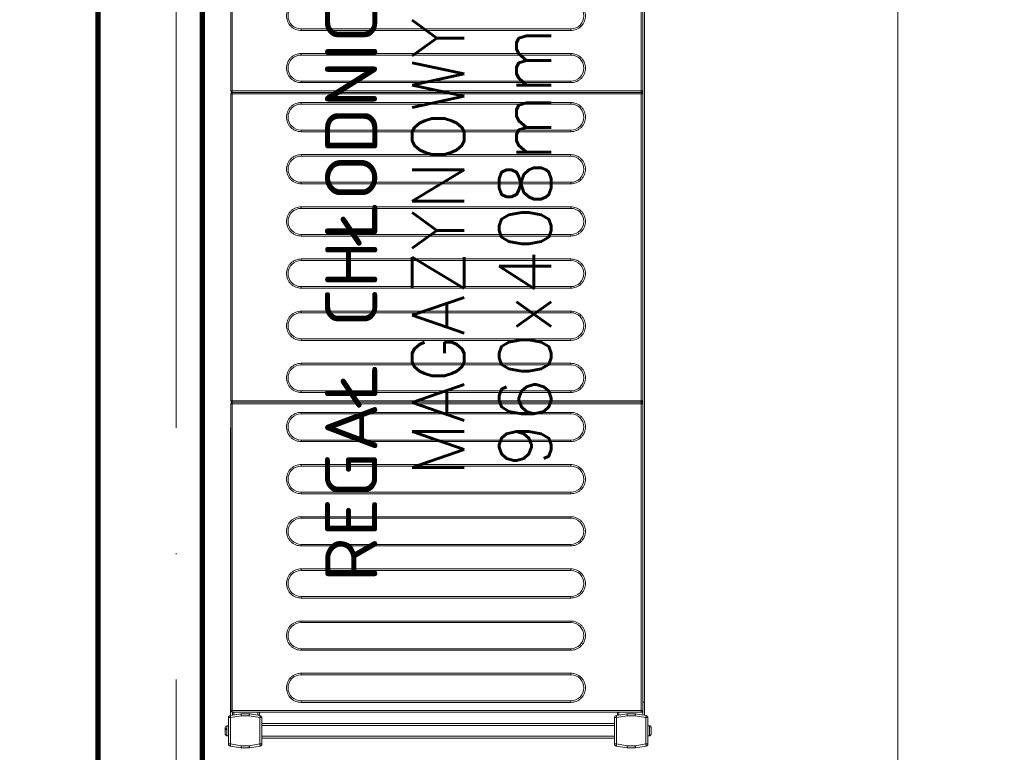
# Model space of a CAD drawing. Header units: millimetres. Extents: x -2074 to 12588, y -3630 to 101167.
# Tile 202 of 256: x 5195 to 5289, y -1590 to -1520. Entities that reach past the tile are written whole.
import ezdxf

# ---------------------------------------------------------------- set-up
doc = ezdxf.new("R2010")
doc.units = ezdxf.units.MM
doc.linetypes.add('ACAD_ISO10W100', pattern=[18, 12, -3, 0, -3])
for name, color, linetype, lineweight in [('SelinAr_BUD_osie', 8, 'ACAD_ISO10W100', 18), ('SelinAr_BUD_ściany', 7, 'Continuous', 25), ('SelinAr_WYP_komory', 8, 'Continuous', 18)]:
    doc.layers.add(name, color=color, linetype=linetype, lineweight=lineweight)
doc.styles.add('Arch-Dim', font='romans.shx', dxfattribs={"width": 0.75})
doc.styles.add('RomanS', font='romans.shx')
doc.dimstyles.new('Standard 50', dxfattribs={"dimscale": 20, "dimtxt": 0.18, "dimasz": 0.18, "dimexe": 0.18, "dimexo": 0.0625, "dimgap": 0.09, "dimtad": 1, "dimdec": 1, "dimzin": 0, "dimdsep": 46, "dimtxsty": 'Arch-Dim', "dimcen": 0.09, "dimclrd": 2, "dimclre": 2, "dimclrt": 1, "dimadec": 0, "dimazin": 0, "dimtfac": 1, "dimtdec": 1, "dimtofl": 0, "dimtmove": 0, "dimatfit": 3, "dimfxl": 0, "dimtolj": 1, "dimtzin": 0, "dimarcsym": 0})

# ---------------------------------------------------------------- blocks, each defined once
blk = doc.blocks.new('*D429')
at = {"color": 2, "lineweight": -2}
for p, q in [((41.25, 260), (80.249, 260)), ((76.649, 256.4), (76.649, 3.6)), ((41.25, 0), (80.249, 0))]:
    blk.add_line(p, q, dxfattribs=at)
at = {"color": 2}
for points in [[(76.049, 256.4), (77.249, 256.4), (76.649, 260)], [(76.049, 3.6), (77.249, 3.6), (76.649, 0)]]:
    blk.add_solid(points, dxfattribs=at)
at = {"layer": 'Defpoints', "color": 0}
for p in [(40, 260), (40, 0), (76.649, 0)]:
    blk.add_point(p, dxfattribs=at)
at = {"color": 1, "insert": (73.049, 130), "char_height": 3.6, "attachment_point": 5, "rotation": 90, "style": 'Arch-Dim'}
blk.add_mtext('\\A1;260.0', dxfattribs=at)
blk = doc.blocks.new('*U388')
at = {"ltscale": 4}
blk.add_line((0, 50), (0, -1730), dxfattribs=at)
blk = doc.blocks.new('*U450')
at = {"lineweight": 15}
for p, q in [((1.726, 0), (1.819, 0)), ((0.182, -0.465), (0, -1.5)), ((0.182, -0.474), (0, -1.509)), ((0.379, -0.509), (0.2, -1.526)), ((2.904, -0.3), (0.379, -0.3)), ((0.379, -0.309), (0.379, -0.509)), ((2.904, -0.309), (0.379, -0.309)), ((2.904, -0.509), (0.379, -0.509)), ((1.167, -0.15), (1.167, -0.3)), ((2.117, -0.15), (1.167, -0.15)), ((1.876, -0.12), (1.765, -0.12)), ((2.117, -0.3), (2.117, -0.15)), ((2.904, -0.509), (2.904, -0.309)), ((3.083, -1.526), (2.904, -0.509)), ((3.283, -1.5), (3.101, -0.465)), ((3.283, -1.509), (3.101, -0.474)), ((3.433, -0.675), (3.138, -0.675)), ((3.433, -0.825), (3.164, -0.825)), ((3.433, -0.665), (3.433, -39.865)), ((3.583, -0.665), (3.433, -0.665)), ((3.583, -0.559), (3.583, -0.515)), ((32.983, -0.515), (3.583, -0.515)), ((3.583, -0.665), (3.583, -0.559)), ((3.583, -0.665), (3.583, -39.865)), ((32.983, -0.665), (3.583, -0.665)), ((32.983, -0.515), (32.983, -0.559)), ((32.983, -0.559), (32.983, -0.665)), ((32.983, -39.865), (32.983, -0.665)), ((33.133, -0.665), (32.983, -0.665)), ((33.133, -39.865), (33.133, -0.665)), ((33.283, -0.665), (33.133, -0.665)), ((33.283, -0.559), (33.283, -0.515)), ((62.683, -0.515), (33.283, -0.515)), ((33.283, -0.665), (33.283, -0.559)), ((33.283, -0.665), (33.283, -39.865)), ((62.683, -0.665), (33.283, -0.665)), ((62.683, -0.515), (62.683, -0.559)), ((62.683, -0.559), (62.683, -0.665)), ((62.683, -39.865), (62.683, -0.665)), ((62.833, -0.665), (62.683, -0.665)), ((62.833, -39.865), (62.833, -0.665)), ((62.983, -0.665), (62.833, -0.665)), ((62.983, -0.559), (62.983, -0.515)), ((92.383, -0.515), (62.983, -0.515)), ((62.983, -0.665), (62.983, -0.559)), ((62.983, -0.665), (62.983, -39.865)), ((92.383, -0.665), (62.983, -0.665)), ((0, -1.5), (0, -2.3)), ((0, -1.509), (0, -2.291)), ((0.2, -1.526), (0.2, -2.291)), ((3.083, -2.291), (3.083, -1.526)), ((3.283, -1.509), (3.283, -1.5)), ((3.283, -2.291), (3.283, -1.509)), ((0, -2.291), (0.2, -2.291)), ((0, -2.3), (0, -2.302)), ((0.003, -2.326), (0.182, -3.343)), ((0.2, -2.291), (0.379, -3.309)), ((2.904, -3.309), (3.083, -2.291)), ((3.083, -2.291), (3.283, -2.291)), ((3.101, -3.343), (3.28, -2.326)), ((3.283, -2.375), (3.151, -3.125)), ((3.283, -2.3), (3.283, -2.291)), ((3.283, -2.3), (3.283, -2.375)), ((3.283, -2.301), (3.283, -2.3)), ((0.379, -3.309), (2.904, -3.309)), ((0.379, -3.309), (0.379, -3.509)), ((0.379, -3.509), (2.904, -3.509)), ((0.942, -3.509), (0.942, -37.3)), ((1.142, -3.509), (1.142, -37.3)), ((2.142, -3.509), (2.142, -37.3)), ((2.342, -3.509), (2.342, -37.3)), ((2.904, -3.509), (2.904, -3.309)), ((3.433, -3.275), (3.125, -3.275)), ((3.433, -3.125), (3.151, -3.125)), ((0.182, -37.465), (0, -38.5)), ((0, -38.5), (0.182, -37.465)), ((0.379, -37.5), (0.2, -38.517)), ((0.379, -37.3), (0.379, -37.5)), ((2.904, -37.3), (0.379, -37.3)), ((2.904, -37.5), (0.379, -37.5)), ((2.904, -37.5), (2.904, -37.3)), ((3.083, -38.517), (2.904, -37.5)), ((3.283, -38.5), (3.101, -37.465)), ((3.433, -37.575), (3.125, -37.575)), ((3.151, -37.725), (3.283, -38.475)), ((3.433, -37.725), (3.151, -37.725)), ((0, -38.5), (0, -39.283)), ((0, -39.3), (0, -38.5)), ((0.2, -38.517), (0.2, -39.283)), ((3.083, -39.283), (3.083, -38.517)), ((3.283, -38.475), (3.283, -38.5)), ((3.283, -39.283), (3.283, -38.5)), ((0, -39.283), (0.2, -39.283)), ((0.182, -40.335), (0, -39.3)), ((0.003, -39.317), (0.182, -40.335)), ((0.2, -39.283), (0.379, -40.3)), ((2.904, -40.3), (3.083, -39.283)), ((3.083, -39.283), (3.283, -39.283)), ((3.101, -40.335), (3.28, -39.317)), ((3.283, -39.3), (3.28, -39.317)), ((3.283, -39.283), (3.283, -39.3)), ((0.379, -40.3), (0.379, -40.5)), ((0.379, -40.3), (2.904, -40.3)), ((0.379, -40.5), (2.904, -40.5)), ((1.167, -40.5), (1.167, -40.65)), ((2.117, -40.65), (2.117, -40.5)), ((2.904, -40.5), (2.904, -40.3)), ((4.383, -40.175), (3.129, -40.175)), ((4.383, -40.025), (3.155, -40.025)), ((3.433, -39.865), (3.583, -39.865)), ((3.583, -39.865), (32.983, -39.865)), ((3.583, -39.865), (3.583, -40.012)), ((3.583, -40.012), (3.583, -40.015)), ((3.583, -40.015), (32.983, -40.015)), ((4.383, -40.015), (4.383, -40.025)), ((91.583, -40.025), (4.383, -40.025)), ((4.383, -40.025), (4.383, -40.175)), ((91.583, -40.175), (4.383, -40.175)), ((32.983, -39.865), (33.133, -39.865)), ((32.983, -40.012), (32.983, -39.865)), ((32.983, -40.015), (32.983, -40.012)), ((33.133, -39.865), (33.283, -39.865)), ((33.283, -39.865), (62.683, -39.865)), ((33.283, -39.865), (33.283, -40.012)), ((33.283, -40.012), (33.283, -40.015)), ((33.283, -40.015), (62.683, -40.015)), ((62.683, -39.865), (62.833, -39.865)), ((62.683, -40.012), (62.683, -39.865)), ((62.683, -40.015), (62.683, -40.012)), ((62.833, -39.865), (62.983, -39.865)), ((62.983, -39.865), (92.383, -39.865)), ((62.983, -39.865), (62.983, -40.012)), ((62.983, -40.012), (62.983, -40.015)), ((62.983, -40.015), (92.383, -40.015)), ((1.167, -40.65), (2.117, -40.65)), ((1.17, -40.68), (1.173, -40.68)), ((2.11, -40.68), (2.114, -40.68))]:
    blk.add_line(p, q, dxfattribs=at)
blk.add_line((0.379, -0.509), (30.666, -0.509))
at = {"color": 253, "lineweight": 15}
for p, q in [((4.363, -33.115), (4.363, -7.265)), ((4.363, -7.265), (4.513, -7.265)), ((4.513, -33.115), (4.513, -7.265)), ((7.013, -7.265), (7.013, -33.115)), ((7.163, -7.265), (7.013, -7.265)), ((7.163, -7.265), (7.163, -33.115)), ((9.363, -33.115), (9.363, -7.265)), ((9.363, -7.265), (9.513, -7.265)), ((9.513, -33.115), (9.513, -7.265)), ((12.013, -7.265), (12.013, -33.115)), ((12.163, -7.265), (12.013, -7.265)), ((12.163, -7.265), (12.163, -33.115)), ((14.363, -33.115), (14.363, -7.265)), ((14.363, -7.265), (14.513, -7.265)), ((14.513, -33.115), (14.513, -7.265)), ((17.013, -7.265), (17.013, -33.115)), ((17.163, -7.265), (17.013, -7.265)), ((17.163, -7.265), (17.163, -33.115)), ((19.363, -33.115), (19.363, -7.265)), ((19.363, -7.265), (19.513, -7.265)), ((19.513, -33.115), (19.513, -7.265)), ((22.013, -7.265), (22.013, -33.115)), ((22.163, -7.265), (22.013, -7.265)), ((22.163, -7.265), (22.163, -33.115)), ((24.363, -33.115), (24.363, -7.265)), ((24.363, -7.265), (24.513, -7.265)), ((24.513, -33.115), (24.513, -7.265)), ((27.013, -7.265), (27.013, -33.115)), ((27.163, -7.265), (27.013, -7.265)), ((27.163, -7.265), (27.163, -33.115)), ((29.363, -33.115), (29.363, -7.265)), ((29.363, -7.265), (29.513, -7.265)), ((29.513, -33.115), (29.513, -7.265)), ((32.013, -7.265), (32.013, -33.115)), ((32.163, -7.265), (32.013, -7.265)), ((32.163, -7.265), (32.163, -33.115)), ((34.063, -33.115), (34.063, -7.265)), ((34.063, -7.265), (34.213, -7.265)), ((34.213, -33.115), (34.213, -7.265)), ((36.713, -7.265), (36.713, -33.115)), ((36.863, -7.265), (36.713, -7.265)), ((36.863, -7.265), (36.863, -33.115)), ((39.063, -33.115), (39.063, -7.265)), ((39.063, -7.265), (39.213, -7.265)), ((39.213, -33.115), (39.213, -7.265)), ((41.713, -7.265), (41.713, -33.115)), ((41.863, -7.265), (41.713, -7.265)), ((41.863, -7.265), (41.863, -33.115)), ((44.063, -33.115), (44.063, -7.265)), ((44.063, -7.265), (44.213, -7.265)), ((44.213, -33.115), (44.213, -7.265)), ((46.713, -7.265), (46.713, -33.115)), ((46.863, -7.265), (46.713, -7.265)), ((46.863, -7.265), (46.863, -33.115)), ((49.063, -33.115), (49.063, -7.265)), ((49.063, -7.265), (49.213, -7.265)), ((49.213, -33.115), (49.213, -7.265)), ((51.713, -7.265), (51.713, -33.115)), ((51.863, -7.265), (51.713, -7.265)), ((51.863, -7.265), (51.863, -33.115)), ((54.063, -33.115), (54.063, -7.265)), ((54.063, -7.265), (54.213, -7.265)), ((54.213, -33.115), (54.213, -7.265)), ((56.713, -7.265), (56.713, -33.115)), ((56.863, -7.265), (56.713, -7.265)), ((56.863, -7.265), (56.863, -33.115)), ((59.063, -33.115), (59.063, -7.265)), ((59.063, -7.265), (59.213, -7.265)), ((59.213, -33.115), (59.213, -7.265)), ((61.713, -7.265), (61.713, -33.115)), ((61.863, -7.265), (61.713, -7.265)), ((61.863, -7.265), (61.863, -33.115)), ((63.763, -33.115), (63.763, -7.265)), ((63.763, -7.265), (63.913, -7.265)), ((63.913, -33.115), (63.913, -7.265)), ((66.413, -7.265), (66.413, -33.115)), ((66.563, -7.265), (66.413, -7.265)), ((66.563, -7.265), (66.563, -33.115)), ((68.763, -33.115), (68.763, -7.265)), ((68.763, -7.265), (68.913, -7.265)), ((68.913, -33.115), (68.913, -7.265)), ((4.513, -33.115), (4.363, -33.115)), ((7.163, -33.115), (7.013, -33.115)), ((9.513, -33.115), (9.363, -33.115)), ((12.163, -33.115), (12.013, -33.115)), ((14.513, -33.115), (14.363, -33.115)), ((17.163, -33.115), (17.013, -33.115)), ((19.513, -33.115), (19.363, -33.115)), ((22.163, -33.115), (22.013, -33.115)), ((24.513, -33.115), (24.363, -33.115)), ((27.163, -33.115), (27.013, -33.115)), ((29.513, -33.115), (29.363, -33.115)), ((32.163, -33.115), (32.013, -33.115)), ((34.213, -33.115), (34.063, -33.115)), ((36.863, -33.115), (36.713, -33.115)), ((39.213, -33.115), (39.063, -33.115)), ((41.863, -33.115), (41.713, -33.115)), ((44.213, -33.115), (44.063, -33.115)), ((46.863, -33.115), (46.713, -33.115)), ((49.213, -33.115), (49.063, -33.115)), ((51.863, -33.115), (51.713, -33.115)), ((54.213, -33.115), (54.063, -33.115)), ((56.863, -33.115), (56.713, -33.115)), ((59.213, -33.115), (59.063, -33.115)), ((61.863, -33.115), (61.713, -33.115)), ((63.913, -33.115), (63.763, -33.115)), ((66.563, -33.115), (66.413, -33.115)), ((68.913, -33.115), (68.763, -33.115))]:
    blk.add_line(p, q, dxfattribs=at)
at = {"lineweight": 15, "flags": 128}
for points in [[(0.379, -0.509), (0.341, -0.502), (0.304, -0.495), (0.27, -0.489), (0.24, -0.484), (0.216, -0.48), (0.197, -0.477), (0.186, -0.475), (0.182, -0.474)], [(3.101, -0.474), (3.097, -0.475), (3.086, -0.477), (3.068, -0.48), (3.043, -0.484), (3.013, -0.489), (2.979, -0.495), (2.942, -0.502), (2.904, -0.509)], [(0, -1.509), (0.003, -1.509), (0.012, -1.51), (0.027, -1.511), (0.047, -1.513), (0.071, -1.515), (0.1, -1.517), (0.132, -1.52), (0.165, -1.523), (0.2, -1.526)], [(3.083, -1.526), (3.122, -1.523), (3.16, -1.52), (3.194, -1.517), (3.225, -1.514), (3.249, -1.512), (3.268, -1.51), (3.279, -1.509), (3.283, -1.509)], [(0.2, -2.291), (0.162, -2.298), (0.125, -2.305), (0.091, -2.311), (0.061, -2.316), (0.036, -2.32), (0.018, -2.323), (0.007, -2.325), (0.003, -2.326)], [(3.28, -2.326), (3.276, -2.325), (3.265, -2.323), (3.247, -2.32), (3.222, -2.316), (3.193, -2.311), (3.159, -2.305), (3.122, -2.298), (3.083, -2.291)], [(0.182, -3.343), (0.186, -3.343), (0.197, -3.341), (0.216, -3.338), (0.24, -3.333), (0.27, -3.328), (0.304, -3.322), (0.341, -3.316), (0.379, -3.309)], [(2.904, -3.309), (2.942, -3.316), (2.979, -3.322), (3.013, -3.328), (3.043, -3.333), (3.068, -3.338), (3.086, -3.341), (3.097, -3.343), (3.101, -3.343)], [(3.151, -3.125), (3.146, -3.154), (3.141, -3.182), (3.136, -3.208), (3.132, -3.231), (3.129, -3.25), (3.127, -3.264), (3.125, -3.272), (3.125, -3.275)], [(0.379, -37.5), (0.341, -37.493), (0.304, -37.487), (0.27, -37.481), (0.24, -37.475), (0.216, -37.471), (0.197, -37.468), (0.186, -37.466), (0.182, -37.465)], [(3.101, -37.465), (3.097, -37.466), (3.086, -37.468), (3.068, -37.471), (3.043, -37.475), (3.013, -37.481), (2.979, -37.487), (2.942, -37.493), (2.904, -37.5)], [(3.125, -37.575), (3.125, -37.578), (3.127, -37.586), (3.129, -37.6), (3.132, -37.619), (3.136, -37.642), (3.141, -37.668), (3.146, -37.696), (3.151, -37.725)], [(0, -38.5), (0.004, -38.5), (0.015, -38.501), (0.034, -38.503), (0.059, -38.505), (0.089, -38.508), (0.123, -38.511), (0.161, -38.514), (0.2, -38.517)], [(3.083, -38.517), (3.118, -38.514), (3.152, -38.512), (3.183, -38.509), (3.212, -38.506), (3.236, -38.504), (3.256, -38.502), (3.271, -38.501), (3.28, -38.5), (3.283, -38.5)], [(0.2, -39.283), (0.162, -39.289), (0.125, -39.296), (0.091, -39.302), (0.061, -39.307), (0.036, -39.311), (0.018, -39.315), (0.007, -39.317), (0.003, -39.317)], [(3.28, -39.317), (3.276, -39.317), (3.265, -39.315), (3.247, -39.311), (3.222, -39.307), (3.193, -39.302), (3.159, -39.296), (3.122, -39.289), (3.083, -39.283)], [(0.182, -40.335), (0.186, -40.334), (0.197, -40.332), (0.216, -40.329), (0.24, -40.325), (0.27, -40.319), (0.304, -40.313), (0.341, -40.307), (0.379, -40.3)], [(2.904, -40.3), (2.942, -40.307), (2.979, -40.313), (3.013, -40.319), (3.043, -40.325), (3.068, -40.329), (3.086, -40.332), (3.097, -40.334), (3.101, -40.335)]]:
    blk.add_lwpolyline(points, dxfattribs=at)
at = {"lineweight": 15}
for centre, radius, start, end in [((0.379, -0.5), 0.2, 90, 170), ((0.379, -0.509), 0.2, 90, 170), ((1.317, -0.15), 0.15, 90, 180), ((1.967, -0.15), 0.15, 0, 90), ((2.904, -0.5), 0.2, 10, 90), ((2.904, -0.509), 0.2, 10, 90), ((3.583, -0.665), 0.15, 90, 180), ((32.983, -0.665), 0.15, 0, 90), ((33.283, -0.665), 0.15, 90, 180), ((62.683, -0.665), 0.15, 0, 90), ((62.983, -0.665), 0.15, 90, 180), ((0.2, -2.291), 0.2, 180, 190), ((3.083, -2.291), 0.2, 350, 0), ((0.379, -3.309), 0.2, 190, 270), ((2.904, -3.309), 0.2, 270, 350), ((0.379, -37.5), 0.2, 90, 170), ((0.379, -37.5), 0.2, 90, 170), ((2.904, -37.5), 0.2, 10, 90), ((0.2, -39.283), 0.2, 180, 190), ((3.083, -39.283), 0.2, 350, 0), ((0.379, -40.3), 0.2, 190, 270), ((0.379, -40.3), 0.2, 190, 270), ((2.904, -40.3), 0.2, 270, 350), ((1.317, -40.65), 0.15, 180, 191.53696), ((1.967, -40.65), 0.15, 348.46304, 0)]:
    blk.add_arc(centre, radius, start, end, dxfattribs=at)
at = {"color": 253, "lineweight": 15}
for centre, start, end in [((5.763, -7.265), 0, 180), ((10.763, -7.265), 0, 180), ((15.763, -7.265), 0, 180), ((20.763, -7.265), 0, 180), ((25.763, -7.265), 0, 180), ((30.763, -7.265), 0, 180), ((35.463, -7.265), 0, 180), ((40.463, -7.265), 0, 180), ((45.463, -7.265), 0, 180), ((50.463, -7.265), 0, 180), ((55.463, -7.265), 0, 180), ((60.463, -7.265), 0, 180), ((65.163, -7.265), 0, 180), ((70.163, -7.265), 0, 180), ((5.763, -33.115), 180, 0), ((10.763, -33.115), 180, 0), ((15.763, -33.115), 180, 0), ((20.763, -33.115), 180, 0), ((25.763, -33.115), 180, 0), ((30.763, -33.115), 180, 0), ((35.463, -33.115), 180, 0), ((40.463, -33.115), 180, 0), ((45.463, -33.115), 180, 0), ((50.463, -33.115), 180, 0), ((55.463, -33.115), 180, 0), ((60.463, -33.115), 180, 0), ((65.163, -33.115), 180, 0), ((70.163, -33.115), 180, 0)]:
    blk.add_arc(centre, 1.25, start, end, dxfattribs=at)
at = {"lineweight": 15}
for points, knots in [([(1.708, 0), (1.672, 0), (1.597, 0), (1.486, 0), (1.395, 0), (1.338, 0), (1.312, 0), (1.318, 0), (1.319, 0)], [0, 0, 0, 0, 0.188945, 0.389816, 0.590684, 0.779625, 0.968579, 1, 1, 1, 1]), ([(1.765, -0.12), (1.763, -0.104), (1.759, -0.072), (1.746, -0.033), (1.729, -0.006), (1.715, -0.002), (1.708, 0)], [0, 0, 0, 0, 0.243636, 0.487267, 0.73198, 1, 1, 1, 1]), ([(1.921, 0), (1.915, 0), (1.893, 0), (1.849, 0), (1.819, 0)], [0, 0, 0, 0, 0.31192, 1, 1, 1, 1]), ([(1.819, 0), (1.826, -0.002), (1.839, -0.005), (1.856, -0.031), (1.87, -0.07), (1.874, -0.103), (1.876, -0.12)], [0, 0, 0, 0, 0.250222, 0.500532, 0.748158, 1, 1, 1, 1]), ([(3.433, -39.863), (3.435, -39.882), (3.439, -39.92), (3.467, -39.96), (3.497, -39.985), (3.523, -40), (3.553, -40.009), (3.573, -40.011), (3.583, -40.012)], [0, 0, 0, 0, 0.238266, 0.485424, 0.612038, 0.739974, 0.869231, 1, 1, 1, 1]), ([(32.983, -40.012), (32.993, -40.011), (33.014, -40.009), (33.043, -40), (33.07, -39.985), (33.1, -39.96), (33.128, -39.92), (33.131, -39.882), (33.133, -39.863)], [0, 0, 0, 0, 0.130769, 0.260023, 0.387959, 0.514574, 0.761734, 1, 1, 1, 1]), ([(33.133, -39.863), (33.135, -39.882), (33.139, -39.92), (33.167, -39.96), (33.197, -39.985), (33.223, -40), (33.253, -40.009), (33.273, -40.011), (33.283, -40.012)], [0, 0, 0, 0, 0.238266, 0.485426, 0.612036, 0.739977, 0.869231, 1, 1, 1, 1]), ([(62.683, -40.012), (62.693, -40.011), (62.714, -40.009), (62.743, -40), (62.77, -39.985), (62.8, -39.96), (62.828, -39.92), (62.831, -39.882), (62.833, -39.863)], [0, 0, 0, 0, 0.130758, 0.260025, 0.387956, 0.514571, 0.761733, 1, 1, 1, 1]), ([(62.833, -39.863), (62.835, -39.882), (62.839, -39.92), (62.867, -39.96), (62.897, -39.985), (62.923, -40), (62.953, -40.009), (62.973, -40.011), (62.983, -40.012)], [0, 0, 0, 0, 0.238267, 0.485429, 0.612044, 0.739975, 0.869242, 1, 1, 1, 1]), ([(1.173, -40.68), (1.178, -40.696), (1.188, -40.728), (1.223, -40.767), (1.268, -40.794), (1.304, -40.798), (1.322, -40.8)], [0, 0, 0, 0, 0.243643, 0.487245, 0.731956, 1, 1, 1, 1]), ([(1.322, -40.8), (1.332, -40.8), (1.353, -40.8), (1.43, -40.8), (1.53, -40.8), (1.642, -40.8), (1.753, -40.8), (1.853, -40.8), (1.93, -40.8), (1.951, -40.8), (1.961, -40.8)], [0, 0, 0, 0, 0.121175, 0.250001, 0.378823, 0.5, 0.621177, 0.749999, 0.878825, 1, 1, 1, 1]), ([(1.961, -40.8), (1.978, -40.798), (2.013, -40.795), (2.058, -40.769), (2.094, -40.73), (2.105, -40.697), (2.11, -40.68)], [0, 0, 0, 0, 0.250219, 0.500551, 0.74815, 1, 1, 1, 1])]:
    blk.add_open_spline(points, degree=3, knots=knots, dxfattribs=at)
at = {"color": 253, "lineweight": 15}
for points, knots in [([(4.363, -7.265), (4.368, -7.18), (4.377, -7.004), (4.455, -6.743), (4.584, -6.492), (4.766, -6.268), (4.99, -6.086), (5.241, -5.956), (5.502, -5.881), (5.763, -5.857), (6.024, -5.881), (6.285, -5.956), (6.536, -6.086), (6.76, -6.268), (6.942, -6.492), (7.071, -6.743), (7.149, -7.004), (7.159, -7.18), (7.163, -7.265)], [0, 0, 0, 0, 0.058258, 0.120006, 0.18432, 0.25, 0.31568, 0.379994, 0.441742, 0.5, 0.558258, 0.620006, 0.68432, 0.75, 0.81568, 0.879994, 0.941742, 1, 1, 1, 1]), ([(9.363, -7.265), (9.368, -7.18), (9.377, -7.004), (9.455, -6.743), (9.584, -6.492), (9.766, -6.268), (9.99, -6.086), (10.241, -5.956), (10.502, -5.881), (10.763, -5.857), (11.024, -5.881), (11.285, -5.956), (11.536, -6.086), (11.76, -6.268), (11.942, -6.492), (12.071, -6.743), (12.149, -7.004), (12.159, -7.18), (12.163, -7.265)], [0, 0, 0, 0, 0.058258, 0.120006, 0.18432, 0.25, 0.31568, 0.379994, 0.441742, 0.5, 0.558258, 0.620006, 0.68432, 0.75, 0.81568, 0.879994, 0.941742, 1, 1, 1, 1]), ([(14.363, -7.265), (14.368, -7.18), (14.377, -7.004), (14.455, -6.743), (14.584, -6.492), (14.766, -6.268), (14.99, -6.086), (15.241, -5.956), (15.502, -5.881), (15.763, -5.857), (16.024, -5.881), (16.285, -5.956), (16.536, -6.086), (16.76, -6.268), (16.942, -6.492), (17.071, -6.743), (17.149, -7.004), (17.159, -7.18), (17.163, -7.265)], [0, 0, 0, 0, 0.058258, 0.120006, 0.18432, 0.25, 0.31568, 0.379994, 0.441742, 0.5, 0.558258, 0.620006, 0.68432, 0.75, 0.81568, 0.879994, 0.941742, 1, 1, 1, 1]), ([(19.363, -7.265), (19.368, -7.18), (19.377, -7.004), (19.455, -6.743), (19.584, -6.492), (19.766, -6.268), (19.99, -6.086), (20.241, -5.956), (20.502, -5.881), (20.763, -5.857), (21.024, -5.881), (21.285, -5.956), (21.536, -6.086), (21.76, -6.268), (21.942, -6.492), (22.071, -6.743), (22.149, -7.004), (22.159, -7.18), (22.163, -7.265)], [0, 0, 0, 0, 0.058258, 0.120006, 0.18432, 0.25, 0.31568, 0.379994, 0.441742, 0.5, 0.558258, 0.620006, 0.68432, 0.75, 0.81568, 0.879994, 0.941742, 1, 1, 1, 1]), ([(24.363, -7.265), (24.368, -7.18), (24.377, -7.004), (24.455, -6.743), (24.584, -6.492), (24.766, -6.268), (24.99, -6.086), (25.241, -5.956), (25.502, -5.881), (25.763, -5.857), (26.024, -5.881), (26.285, -5.956), (26.536, -6.086), (26.76, -6.268), (26.942, -6.492), (27.071, -6.743), (27.149, -7.004), (27.159, -7.18), (27.163, -7.265)], [0, 0, 0, 0, 0.058258, 0.120006, 0.18432, 0.25, 0.31568, 0.379994, 0.441742, 0.5, 0.558258, 0.620006, 0.68432, 0.75, 0.81568, 0.879994, 0.941742, 1, 1, 1, 1]), ([(29.363, -7.265), (29.368, -7.18), (29.377, -7.004), (29.455, -6.743), (29.584, -6.492), (29.766, -6.268), (29.99, -6.086), (30.241, -5.956), (30.502, -5.881), (30.763, -5.857), (31.024, -5.881), (31.285, -5.956), (31.536, -6.086), (31.76, -6.268), (31.942, -6.492), (32.071, -6.743), (32.149, -7.004), (32.159, -7.18), (32.163, -7.265)], [0, 0, 0, 0, 0.058258, 0.120006, 0.18432, 0.25, 0.31568, 0.379994, 0.441742, 0.5, 0.558258, 0.620006, 0.68432, 0.75, 0.81568, 0.879994, 0.941742, 1, 1, 1, 1]), ([(34.063, -7.265), (34.068, -7.18), (34.077, -7.004), (34.155, -6.743), (34.284, -6.492), (34.466, -6.268), (34.69, -6.086), (34.941, -5.956), (35.202, -5.881), (35.463, -5.857), (35.724, -5.881), (35.985, -5.956), (36.236, -6.086), (36.46, -6.268), (36.642, -6.492), (36.771, -6.743), (36.849, -7.004), (36.859, -7.18), (36.863, -7.265)], [0, 0, 0, 0, 0.058258, 0.120006, 0.18432, 0.25, 0.31568, 0.379994, 0.441742, 0.5, 0.558258, 0.620006, 0.68432, 0.75, 0.81568, 0.879994, 0.941742, 1, 1, 1, 1]), ([(39.063, -7.265), (39.068, -7.18), (39.077, -7.004), (39.155, -6.743), (39.284, -6.492), (39.466, -6.268), (39.69, -6.086), (39.941, -5.956), (40.202, -5.881), (40.463, -5.857), (40.724, -5.881), (40.985, -5.956), (41.236, -6.086), (41.46, -6.268), (41.642, -6.492), (41.771, -6.743), (41.849, -7.004), (41.859, -7.18), (41.863, -7.265)], [0, 0, 0, 0, 0.058258, 0.120006, 0.18432, 0.25, 0.31568, 0.379994, 0.441742, 0.5, 0.558258, 0.620005, 0.68432, 0.75, 0.81568, 0.879994, 0.941742, 1, 1, 1, 1]), ([(44.063, -7.265), (44.068, -7.18), (44.077, -7.004), (44.155, -6.743), (44.284, -6.492), (44.466, -6.268), (44.69, -6.086), (44.941, -5.956), (45.202, -5.881), (45.463, -5.857), (45.724, -5.881), (45.985, -5.956), (46.236, -6.086), (46.46, -6.268), (46.642, -6.492), (46.771, -6.743), (46.849, -7.004), (46.859, -7.18), (46.863, -7.265)], [0, 0, 0, 0, 0.058258, 0.120006, 0.18432, 0.25, 0.31568, 0.379994, 0.441742, 0.5, 0.558258, 0.620006, 0.68432, 0.75, 0.81568, 0.879994, 0.941742, 1, 1, 1, 1]), ([(49.063, -7.265), (49.068, -7.18), (49.077, -7.004), (49.155, -6.743), (49.284, -6.492), (49.466, -6.268), (49.69, -6.086), (49.941, -5.956), (50.202, -5.881), (50.463, -5.857), (50.724, -5.881), (50.985, -5.956), (51.236, -6.086), (51.46, -6.268), (51.642, -6.492), (51.771, -6.743), (51.849, -7.004), (51.859, -7.18), (51.863, -7.265)], [0, 0, 0, 0, 0.058258, 0.120006, 0.18432, 0.25, 0.31568, 0.379995, 0.441742, 0.5, 0.558258, 0.620005, 0.68432, 0.75, 0.81568, 0.879994, 0.941742, 1, 1, 1, 1]), ([(54.063, -7.265), (54.068, -7.18), (54.077, -7.004), (54.155, -6.743), (54.284, -6.492), (54.466, -6.268), (54.69, -6.086), (54.941, -5.956), (55.202, -5.881), (55.463, -5.857), (55.724, -5.881), (55.985, -5.956), (56.236, -6.086), (56.46, -6.268), (56.642, -6.492), (56.771, -6.743), (56.849, -7.004), (56.859, -7.18), (56.863, -7.265)], [0, 0, 0, 0, 0.058258, 0.120006, 0.18432, 0.25, 0.31568, 0.379994, 0.441742, 0.5, 0.558258, 0.620006, 0.68432, 0.75, 0.81568, 0.879994, 0.941742, 1, 1, 1, 1]), ([(59.063, -7.265), (59.068, -7.18), (59.077, -7.004), (59.155, -6.743), (59.284, -6.492), (59.466, -6.268), (59.69, -6.086), (59.941, -5.956), (60.202, -5.881), (60.463, -5.857), (60.724, -5.881), (60.985, -5.956), (61.236, -6.086), (61.46, -6.268), (61.642, -6.492), (61.771, -6.743), (61.849, -7.004), (61.859, -7.18), (61.863, -7.265)], [0, 0, 0, 0, 0.058258, 0.120006, 0.18432, 0.25, 0.31568, 0.379995, 0.441742, 0.5, 0.558258, 0.620006, 0.68432, 0.75, 0.81568, 0.879994, 0.941742, 1, 1, 1, 1]), ([(63.763, -7.265), (63.768, -7.18), (63.777, -7.004), (63.855, -6.743), (63.984, -6.492), (64.166, -6.268), (64.39, -6.086), (64.641, -5.956), (64.902, -5.881), (65.163, -5.857), (65.424, -5.881), (65.685, -5.956), (65.936, -6.086), (66.16, -6.268), (66.342, -6.492), (66.471, -6.743), (66.549, -7.004), (66.559, -7.18), (66.563, -7.265)], [0, 0, 0, 0, 0.058258, 0.120006, 0.18432, 0.25, 0.315679, 0.379994, 0.441742, 0.500001, 0.558258, 0.620006, 0.684321, 0.75, 0.81568, 0.879994, 0.941742, 1, 1, 1, 1]), ([(68.763, -7.265), (68.768, -7.18), (68.777, -7.004), (68.855, -6.743), (68.984, -6.492), (69.166, -6.268), (69.39, -6.086), (69.641, -5.956), (69.902, -5.881), (70.163, -5.857), (70.424, -5.881), (70.685, -5.956), (70.936, -6.086), (71.16, -6.268), (71.342, -6.492), (71.471, -6.743), (71.549, -7.004), (71.559, -7.18), (71.563, -7.265)], [0, 0, 0, 0, 0.058258, 0.120006, 0.18432, 0.25, 0.31568, 0.379995, 0.441742, 0.5, 0.558258, 0.620006, 0.68432, 0.75, 0.81568, 0.879994, 0.941742, 1, 1, 1, 1]), ([(7.163, -33.115), (7.159, -33.2), (7.149, -33.376), (7.071, -33.637), (6.942, -33.888), (6.76, -34.112), (6.536, -34.294), (6.285, -34.424), (6.024, -34.499), (5.763, -34.523), (5.502, -34.499), (5.241, -34.424), (4.99, -34.294), (4.766, -34.112), (4.584, -33.888), (4.455, -33.637), (4.377, -33.376), (4.368, -33.2), (4.363, -33.115)], [0, 0, 0, 0, 0.058258, 0.120006, 0.18432, 0.25, 0.31568, 0.379994, 0.441742, 0.5, 0.558258, 0.620006, 0.68432, 0.75, 0.81568, 0.879994, 0.941742, 1, 1, 1, 1]), ([(12.163, -33.115), (12.159, -33.2), (12.149, -33.376), (12.071, -33.637), (11.942, -33.888), (11.76, -34.112), (11.536, -34.294), (11.285, -34.424), (11.024, -34.499), (10.763, -34.523), (10.502, -34.499), (10.241, -34.424), (9.99, -34.294), (9.766, -34.112), (9.584, -33.888), (9.455, -33.637), (9.377, -33.376), (9.368, -33.2), (9.363, -33.115)], [0, 0, 0, 0, 0.058258, 0.120006, 0.18432, 0.25, 0.31568, 0.379994, 0.441742, 0.5, 0.558258, 0.620006, 0.68432, 0.75, 0.81568, 0.879994, 0.941742, 1, 1, 1, 1]), ([(17.163, -33.115), (17.159, -33.2), (17.149, -33.376), (17.071, -33.637), (16.942, -33.888), (16.76, -34.112), (16.536, -34.294), (16.285, -34.424), (16.024, -34.499), (15.763, -34.523), (15.502, -34.499), (15.241, -34.424), (14.99, -34.294), (14.766, -34.112), (14.584, -33.888), (14.455, -33.637), (14.377, -33.376), (14.368, -33.2), (14.363, -33.115)], [0, 0, 0, 0, 0.058258, 0.120006, 0.18432, 0.25, 0.31568, 0.379994, 0.441742, 0.5, 0.558258, 0.620006, 0.68432, 0.75, 0.81568, 0.879994, 0.941742, 1, 1, 1, 1]), ([(22.163, -33.115), (22.159, -33.2), (22.149, -33.376), (22.071, -33.637), (21.942, -33.888), (21.76, -34.112), (21.536, -34.294), (21.285, -34.424), (21.024, -34.499), (20.763, -34.523), (20.502, -34.499), (20.241, -34.424), (19.99, -34.294), (19.766, -34.112), (19.584, -33.888), (19.455, -33.637), (19.377, -33.376), (19.368, -33.2), (19.363, -33.115)], [0, 0, 0, 0, 0.058258, 0.120006, 0.18432, 0.25, 0.31568, 0.379994, 0.441742, 0.5, 0.558258, 0.620006, 0.684321, 0.75, 0.81568, 0.879994, 0.941742, 1, 1, 1, 1]), ([(27.163, -33.115), (27.159, -33.2), (27.149, -33.376), (27.071, -33.637), (26.942, -33.888), (26.76, -34.112), (26.536, -34.294), (26.285, -34.424), (26.024, -34.499), (25.763, -34.523), (25.502, -34.499), (25.241, -34.424), (24.99, -34.294), (24.766, -34.112), (24.584, -33.888), (24.455, -33.637), (24.377, -33.376), (24.368, -33.2), (24.363, -33.115)], [0, 0, 0, 0, 0.058258, 0.1200056, 0.1843204, 0.2500002, 0.3156797, 0.3799945, 0.4417421, 0.4999999, 0.558258, 0.6200056, 0.6843204, 0.7499999, 0.8156797, 0.8799945, 0.941742, 1, 1, 1, 1]), ([(32.163, -33.115), (32.159, -33.2), (32.149, -33.376), (32.071, -33.637), (31.942, -33.888), (31.76, -34.112), (31.536, -34.294), (31.285, -34.424), (31.024, -34.499), (30.763, -34.523), (30.502, -34.499), (30.241, -34.424), (29.99, -34.294), (29.766, -34.112), (29.584, -33.888), (29.455, -33.637), (29.377, -33.376), (29.368, -33.2), (29.363, -33.115)], [0, 0, 0, 0, 0.058258, 0.1200056, 0.1843204, 0.2499999, 0.3156794, 0.3799942, 0.4417421, 0.4999999, 0.5582581, 0.6200057, 0.6843205, 0.7499999, 0.8156797, 0.8799945, 0.941742, 1, 1, 1, 1]), ([(36.863, -33.115), (36.859, -33.2), (36.849, -33.376), (36.771, -33.637), (36.642, -33.888), (36.46, -34.112), (36.236, -34.294), (35.985, -34.424), (35.724, -34.499), (35.463, -34.523), (35.202, -34.499), (34.941, -34.424), (34.69, -34.294), (34.466, -34.112), (34.284, -33.888), (34.155, -33.637), (34.077, -33.376), (34.068, -33.2), (34.063, -33.115)], [0, 0, 0, 0, 0.058258, 0.120006, 0.18432, 0.25, 0.31568, 0.379994, 0.441742, 0.5, 0.558258, 0.620006, 0.68432, 0.75, 0.81568, 0.879994, 0.941742, 1, 1, 1, 1]), ([(41.863, -33.115), (41.859, -33.2), (41.849, -33.376), (41.771, -33.637), (41.642, -33.888), (41.46, -34.112), (41.236, -34.294), (40.985, -34.424), (40.724, -34.499), (40.463, -34.523), (40.202, -34.499), (39.941, -34.424), (39.69, -34.294), (39.466, -34.112), (39.284, -33.888), (39.155, -33.637), (39.077, -33.376), (39.068, -33.2), (39.063, -33.115)], [0, 0, 0, 0, 0.058258, 0.120005, 0.18432, 0.25, 0.315679, 0.379995, 0.441742, 0.5, 0.558258, 0.620006, 0.68432, 0.75, 0.81568, 0.879994, 0.941742, 1, 1, 1, 1]), ([(46.863, -33.115), (46.859, -33.2), (46.849, -33.376), (46.771, -33.637), (46.642, -33.888), (46.46, -34.112), (46.236, -34.294), (45.985, -34.424), (45.724, -34.499), (45.463, -34.523), (45.202, -34.499), (44.941, -34.424), (44.69, -34.294), (44.466, -34.112), (44.284, -33.888), (44.155, -33.637), (44.077, -33.376), (44.068, -33.2), (44.063, -33.115)], [0, 0, 0, 0, 0.058258, 0.120006, 0.18432, 0.25, 0.31568, 0.379994, 0.441742, 0.5, 0.558258, 0.620006, 0.68432, 0.75, 0.81568, 0.879994, 0.941742, 1, 1, 1, 1]), ([(51.863, -33.115), (51.859, -33.2), (51.849, -33.376), (51.771, -33.637), (51.642, -33.888), (51.46, -34.112), (51.236, -34.294), (50.985, -34.424), (50.724, -34.499), (50.463, -34.523), (50.202, -34.499), (49.941, -34.424), (49.69, -34.294), (49.466, -34.112), (49.284, -33.888), (49.155, -33.637), (49.077, -33.376), (49.068, -33.2), (49.063, -33.115)], [0, 0, 0, 0, 0.058258, 0.120006, 0.18432, 0.25, 0.315679, 0.379995, 0.441742, 0.5, 0.558258, 0.620005, 0.684321, 0.75, 0.81568, 0.879994, 0.941742, 1, 1, 1, 1]), ([(56.863, -33.115), (56.859, -33.2), (56.849, -33.376), (56.771, -33.637), (56.642, -33.888), (56.46, -34.112), (56.236, -34.294), (55.985, -34.424), (55.724, -34.499), (55.463, -34.523), (55.202, -34.499), (54.941, -34.424), (54.69, -34.294), (54.466, -34.112), (54.284, -33.888), (54.155, -33.637), (54.077, -33.376), (54.068, -33.2), (54.063, -33.115)], [0, 0, 0, 0, 0.058258, 0.120006, 0.18432, 0.25, 0.31568, 0.379994, 0.441742, 0.5, 0.558258, 0.620006, 0.68432, 0.75, 0.81568, 0.879994, 0.941742, 1, 1, 1, 1]), ([(61.863, -33.115), (61.859, -33.2), (61.849, -33.376), (61.771, -33.637), (61.642, -33.888), (61.46, -34.112), (61.236, -34.294), (60.985, -34.424), (60.724, -34.499), (60.463, -34.523), (60.202, -34.499), (59.941, -34.424), (59.69, -34.294), (59.466, -34.112), (59.284, -33.888), (59.155, -33.637), (59.077, -33.376), (59.068, -33.2), (59.063, -33.115)], [0, 0, 0, 0, 0.058258, 0.120005, 0.18432, 0.25, 0.31568, 0.379994, 0.441742, 0.5, 0.558258, 0.620005, 0.684321, 0.75, 0.81568, 0.879995, 0.941742, 1, 1, 1, 1]), ([(66.563, -33.115), (66.559, -33.2), (66.549, -33.376), (66.471, -33.637), (66.342, -33.888), (66.16, -34.112), (65.936, -34.294), (65.685, -34.424), (65.424, -34.499), (65.163, -34.523), (64.902, -34.499), (64.641, -34.424), (64.39, -34.294), (64.166, -34.112), (63.984, -33.888), (63.855, -33.637), (63.777, -33.376), (63.768, -33.2), (63.763, -33.115)], [0, 0, 0, 0, 0.058258, 0.120006, 0.18432, 0.25, 0.315679, 0.379994, 0.441742, 0.499999, 0.558258, 0.620006, 0.684321, 0.75, 0.81568, 0.879994, 0.941742, 1, 1, 1, 1]), ([(71.563, -33.115), (71.559, -33.2), (71.549, -33.376), (71.471, -33.637), (71.342, -33.888), (71.16, -34.112), (70.936, -34.294), (70.685, -34.424), (70.424, -34.499), (70.163, -34.523), (69.902, -34.499), (69.641, -34.424), (69.39, -34.294), (69.166, -34.112), (68.984, -33.888), (68.855, -33.637), (68.777, -33.376), (68.768, -33.2), (68.763, -33.115)], [0, 0, 0, 0, 0.058258, 0.120005, 0.18432, 0.25, 0.31568, 0.379994, 0.441742, 0.5, 0.558258, 0.620005, 0.684321, 0.75, 0.81568, 0.879994, 0.941742, 1, 1, 1, 1])]:
    blk.add_open_spline(points, degree=3, knots=knots, dxfattribs=at)
at = {"insert": (48, -20.4), "char_height": 5, "width": 96, "attachment_point": 5, "style": 'RomanS'}
blk.add_mtext('REGAŁ CHŁODNICZY MAGAZYNOWY\\P960x408mm', dxfattribs=at)
blk = doc.blocks.new('*U428')
at = {"const_width": 0.5}
blk.add_lwpolyline([(125, 250), (125, 260), (180, 260), (180, 0), (0, 0), (0, 260), (55, 260), (55, 250), (10, 250), (10, 10), (170, 10), (170, 250)], close=True, dxfattribs=at)
dim = blk.add_linear_dim(base=(76.649, 0), p1=(40, 260), p2=(40, 0), angle=90, dimstyle='Standard 50', override={"dimfxl": 50, "dimfxlon": 1})
dim.commit()
dim.dimension.update_dxf_attribs({"geometry": '*D429', "text_midpoint": (73.049, 130)})
blk = doc.blocks.new('ewerwerwerwe')
at = {"layer": 'SelinAr_BUD_ściany'}
blk.add_lwpolyline([(2868.357, 1344.741), (2103.157, 1344.741), (2103.157, 1357.241), (2192.157, 1357.241), (2192.157, 1447.241), (2112.157, 1447.241), (2112.157, 1457.241), (2192.157, 1457.241), (2192.157, 1617.241), (2202.157, 1617.241), (2202.157, 1357.241), (2557.157, 1357.241), (2557.157, 1565.241), (2567.157, 1565.241)], dxfattribs=at)
at = {"layer": 'SelinAr_BUD_osie'}
blk.add_blockref('*U388', (2209.657, 2159.741), dxfattribs=at)
at = {"layer": 'SelinAr_WYP_komory'}
blk.add_blockref('*U428', (2202.157, 1357.241), dxfattribs=at)
at = {"layer": 'SelinAr_WYP_komory', "linetype": 'Continuous', "lineweight": 25, "rotation": 90}
blk.add_blockref('*U450', (2214.362, 1410.068), dxfattribs=at)

msp = doc.modelspace()

# ---------------------------------------------------------------- block references
msp.add_blockref('ewerwerwerwe', (3000, -3000))

doc.saveas('drawing.dxf')
